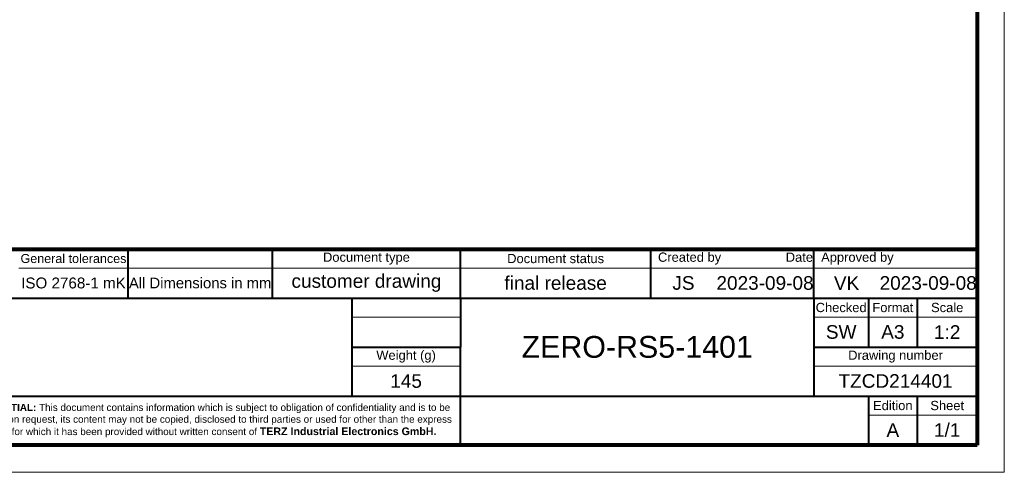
# Model space of a CAD drawing. Header units: millimetres. Extents: x 5 to 292, y 5 to 205.
# Tile 7 of 18: x 111 to 292, y 5 to 88. Entities that reach past the tile are written whole.
import ezdxf

# ---------------------------------------------------------------- set-up
doc = ezdxf.new("R2010")
doc.units = ezdxf.units.MM

# ---------------------------------------------------------------- blocks, each defined once
blk = doc.blocks.new('_FR1Page_1')
at = {"color": 7, "linetype": 'Continuous', "lineweight": 20}
for p, q in [((292, 205), (292, 5)), ((292, 5), (5, 5))]:
    blk.add_line(p, q, dxfattribs=at)
at = {"color": 7, "linetype": 'Continuous', "lineweight": 80}
for p, q in [((287, 200), (287, 10)), ((97, 46), (287, 46)), ((287, 10), (10, 10))]:
    blk.add_line(p, q, dxfattribs=at)
at = {"color": 7, "linetype": 'Continuous', "lineweight": 40}
for p, q in [((130.86, 46), (130.86, 37)), ((157.41, 37), (157.41, 46)), ((192, 37), (192, 46)), ((227, 37), (227, 46)), ((257, 37), (257, 46)), ((97, 37), (287, 37)), ((172, 37), (172, 19)), ((192, 37), (192, 28)), ((257, 37), (257, 28)), ((267, 37), (267, 28)), ((276, 37), (276, 28)), ((172, 28), (192, 28)), ((192, 10), (192, 28)), ((257, 28), (257, 19)), ((257, 28), (287, 28)), ((97, 19), (287, 19)), ((267, 19), (267, 10)), ((276, 19), (276, 10))]:
    blk.add_line(p, q, dxfattribs=at)
at = {"color": 7, "linetype": 'Continuous', "lineweight": 18}
for p, q in [((110.82, 42.5), (130.86, 42.5)), ((130.86, 42.5), (157.41, 42.5)), ((157.41, 42.5), (287, 42.5)), ((172, 33.5), (192, 33.5)), ((257, 33.5), (267, 33.5)), ((267, 33.5), (287, 33.5)), ((172, 24.5), (192, 24.5)), ((257, 24.5), (287, 24.5)), ((267, 15.5), (287, 15.5))]:
    blk.add_line(p, q, dxfattribs=at)
at = {"color": 7}
for s, insert, char_height, width, attachment_point in [('{\\fArial|b0|i0;\\l\\H1.x;General tolerances}', (120.84, 44.25), 1.65, 20.862, 5), ('{\\fArial|b0|i0;\\l\\H1.x;}', (144.13, 44.25), 1.7, 27.407, 5), ('{\\fArial|b0|i0;\\lDocument type\\H1.x;}', (174.71, 44.25), 1.7, 35.437, 5), ('{\\fArial|b0|i0;\\l\\H1.x;Document status}', (209.5, 44.25), 1.7, 35.85, 5), ('{\\fArial|b0|i0;\\l\\H1.x;  Created by                  Date}', (227, 44.25), 1.7, 30.85, 4), ('{\\fArial|b0|i0;\\l\\H1.x;  Approved by            }', (257, 44.25), 1.7, 30.85, 4), ('{\\fArial|b0|i0;\\lISO 2768-1 mK}', (120.84, 39.75), 2, 21.037, 5), ('{\\fArial|b0|i0;\\lAll Dimensions in mm}', (144.13, 39.75), 1.95, 27.532, 5), ('{\\fArial|b0|i0;\\lcustomer drawing}', (174.71, 39.75), 2.5, 35.837, 5), ('{\\fArial|b0|i0;\\lfinal release}', (209.5, 39.75), 2.5, 36.25, 5), ('{\\fArial|b0|i0;\\lJS}', (233, 39.75), 2.5, 13.25, 5), ('{\\fArial|b0|i0;\\l2023-09-08}', (248, 39.75), 2.5, 19.25, 5), ('{\\fArial|b0|i0;\\lVK}', (263, 39.75), 2.5, 13.25, 5), ('{\\fArial|b0|i0;\\l2023-09-08}', (278, 39.75), 2.5, 19.25, 5), ('{\\fArial|b0|i0;\\l\\H1.x;Checked}', (262, 35.25), 1.7, 10.85, 5), ('{\\fArial|b0|i0;\\l\\H1.x;Scale}', (281.5, 35.25), 1.7, 11.85, 5), ('{\\fArial|b0|i0;\\l\\H1.x;}', (182, 35.25), 1.7, 20.85, 5), ('{\\fArial|b0|i0;\\lFormat\\H1.x;}', (271.5, 35.25), 1.7, 9.85, 5), ('{\\fArial|b0|i0;\\lSW}', (262, 30.75), 2.5, 11.25, 5), ('{\\fArial|b0|i0;\\lA3}', (271.5, 30.75), 2.5, 10.25, 5), ('{\\fArial|b0|i0;\\l1:2}', (281.5, 30.75), 2.5, 12.25, 5), ('{\\fArial|b0|i0;\\lZERO-RS5-1401}', (224.5, 28), 4, 67, 5), ('{\\fArial|b0|i0;\\l\\H1.x;Weight (g)}', (182, 26.25), 1.7, 20.85, 5), ('{\\fArial|b0|i0;\\l\\H1.x;Drawing number}', (272, 26.25), 1.7, 30.85, 5), ('{\\fArial|b0|i0;\\l145}', (182, 21.75), 2.5, 21.25, 5), ('{\\fArial|b0|i0;\\lTZCD214401}', (272, 21.75), 2.5, 31.25, 5), ('{\\fArial|b0|i0;\\l\\H1.x;Edition}', (271.5, 17.25), 1.7, 9.85, 5), ('{\\fArial|b0|i0;\\l\\H1.x;Sheet}', (281.5, 17.25), 1.7, 11.85, 5), ('\\pl1;{\\fArial|b1|i0;\\l\\H0.866667x;CONFIDENTIAL: \\fArial|b0|i0;This document contains information which is subject to obligation of confidentiality and is to be returned upon request, its content may not be copied, disclosed to third parties or used for other than the express purpose for which it has been provided without written consent of \\fArial|b1|i0;\\H1.07692x;TERZ Industrial Electronics GmbH.}', (144.5, 14.5), 1.5, 95.75, 5), ('{\\fArial|b0|i0;\\l}', (229.5, 14.5), 2.5, 76.25, 5), ('{\\fArial|b0|i0;\\lA}', (271.5, 12.75), 2.5, 10.25, 5), ('{\\fArial|b0|i0;\\l1/1}', (281.5, 12.75), 2.5, 12.25, 5)]:
    blk.add_mtext(s, dxfattribs=dict(at, insert=insert, char_height=char_height, width=width, attachment_point=attachment_point))
blk = doc.blocks.new('Seite_1')
blk.add_blockref('_FR1Page_1', (0, 0))

msp = doc.modelspace()

# ---------------------------------------------------------------- block references
msp.add_blockref('Seite_1', (0, 0))

doc.saveas('drawing.dxf')
